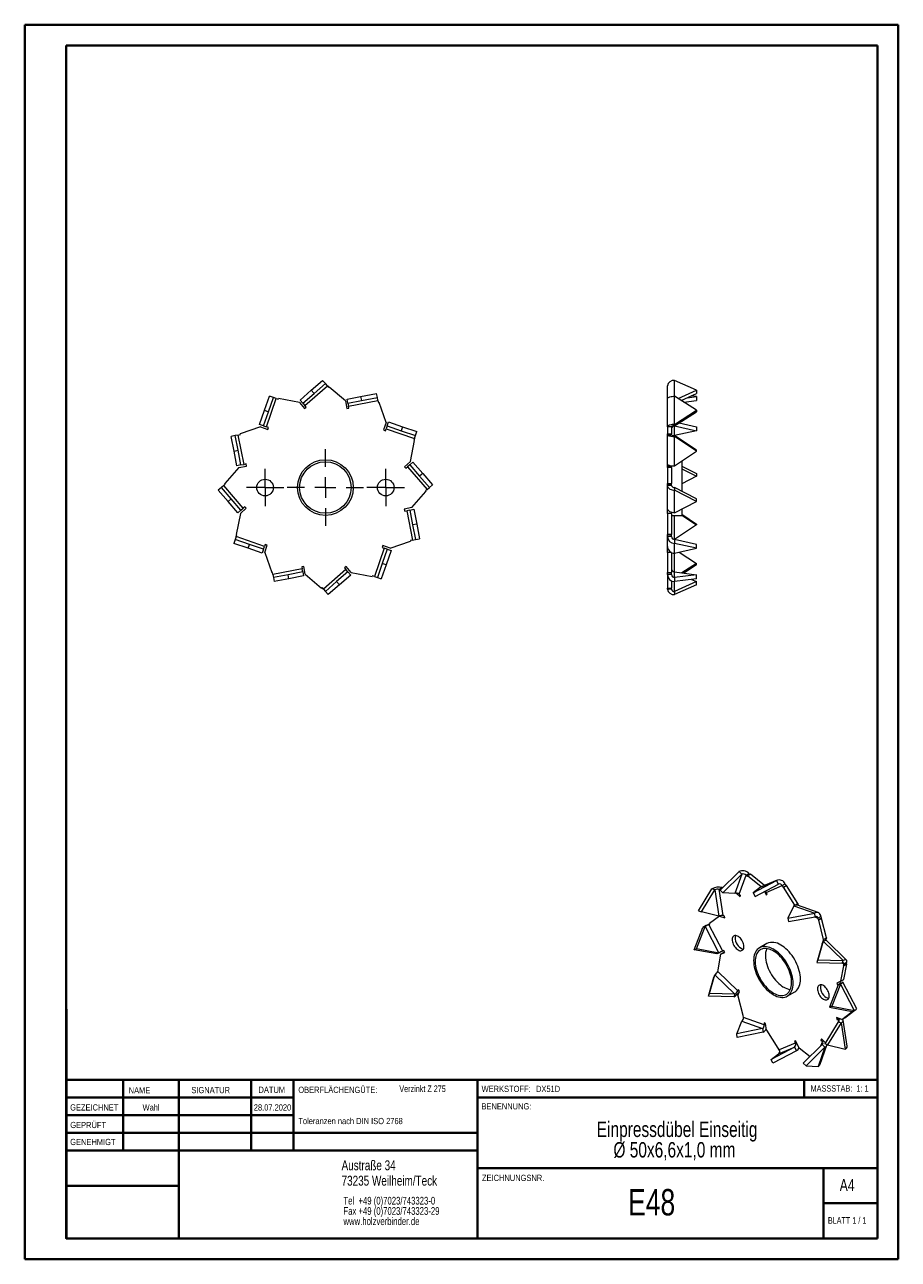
# Model space of a CAD drawing. Header units: millimetres. Extents: x 0 to 210, y 0 to 297.
import ezdxf

# ---------------------------------------------------------------- set-up
doc = ezdxf.new("R2010")
doc.units = ezdxf.units.MM
doc.styles.add('SLDTEXTSTYLE0', font='TXT', dxfattribs={"width": 0.75})
doc.styles.add('SLDTEXTSTYLE1', font='TXT', dxfattribs={"width": 0.681818})
doc.styles.add('SLDTEXTSTYLE2', font='TXT', dxfattribs={"width": 0.7})

# ---------------------------------------------------------------- blocks, each defined once
blk = doc.blocks.new('SW_NOTE_0')
at = {"color": 0, "linetype": 'Continuous', "lineweight": 0, "char_height": 1.5, "attachment_point": 1, "style": 'SLDTEXTSTYLE0'}
for s, insert in [('OBERFLÄCHENGÜTE:', (0, 1.93)), ('Toleranzen nach DIN ISO 2768', (0, -5.57))]:
    blk.add_mtext(s, dxfattribs=dict(at, insert=insert))
blk = doc.blocks.new('SW_NOTE_1')
at = {"color": 0, "linetype": 'Continuous', "lineweight": 0, "char_height": 1.8521, "attachment_point": 1, "style": 'SLDTEXTSTYLE0'}
for s, insert in [('Tel  +49 (0)7023/743323-0', (0, 2.39)), ('Fax +49 (0)7023/743323-29', (0, -0.08)), ('www.holzverbinder.de', (0, -2.55))]:
    blk.add_mtext(s, dxfattribs=dict(at, insert=insert))
blk = doc.blocks.new('SW_NOTE_2')
at = {"color": 0, "linetype": 'Continuous', "lineweight": 0, "char_height": 3.7042, "attachment_point": 2, "style": 'SLDTEXTSTYLE0'}
for s, insert in [('Einpressdübel Einseitig', (26.16, 4.77)), ('Ø 50x6,6x1,0 mm', (25.51, -0.16))]:
    blk.add_mtext(s, dxfattribs=dict(at, insert=insert))
blk = doc.blocks.new('SW_CENTERMARKSYMBOL_0')
at = {"color": 0, "linetype": 'Continuous', "lineweight": 0}
for p, q in [((0, 5), (0, 9.2)), ((-5, 0), (-9.2, 0)), ((0, 0), (-2.5, 0)), ((0, 0), (0, 2.5)), ((0, 0), (0, -2.5)), ((0, 0), (2.5, 0)), ((5, 0), (9.2, 0)), ((0, -5), (0, -9.2))]:
    blk.add_line(p, q, dxfattribs=at)
blk = doc.blocks.new('SW_CENTERMARKSYMBOL_1')
at = {"color": 0, "linetype": 'Continuous', "lineweight": 0}
for p, q in [((0, 2.5), (0, 4.5)), ((-2.5, 0), (-4.5, 0)), ((0, 0), (-2.5, 0)), ((0, 0), (0, 2.5)), ((0, 0), (0, -2.5)), ((0, 0), (2.5, 0)), ((2.5, 0), (4.5, 0)), ((0, -2.5), (0, -4.5))]:
    blk.add_line(p, q, dxfattribs=at)
blk = doc.blocks.new('SW_CENTERMARKSYMBOL_2')
at = {"color": 0, "linetype": 'Continuous', "lineweight": 0}
for p, q in [((0, 2.5), (0, 4.5)), ((-2.5, 0), (-4.5, 0)), ((0, 0), (-2.5, 0)), ((0, 0), (0, 2.5)), ((0, 0), (0, -2.5)), ((0, 0), (2.5, 0)), ((2.5, 0), (4.5, 0)), ((0, -2.5), (0, -4.5))]:
    blk.add_line(p, q, dxfattribs=at)

msp = doc.modelspace()

# ---------------------------------------------------------------- linework, layer by layer
at = {"color": 7, "linetype": 'Continuous', "lineweight": 40}
for p, q in [((0.08, 0.21), (0.08, 297.21)), ((0.08, 297.21), (210.08, 297.21)), ((210.08, 0.21), (210.08, 297.21)), ((210.08, 292.21), (210.08, 297.21)), ((10.08, 292.21), (205.08, 292.21)), ((10.08, 5.21), (10.08, 292.21)), ((205.08, 5.21), (205.08, 292.21)), ((10.11, 60.37), (10.11, 5.12)), ((205.08, 43.37), (10.11, 43.37)), ((23.71, 43.37), (23.71, 26.37)), ((37.1, 43.37), (37.1, 5.12)), ((54.51, 43.37), (54.51, 26.37)), ((64.71, 26.37), (64.71, 43.37)), ((108.91, 43.37), (108.91, 5.12)), ((187.47, 39.12), (187.47, 43.37)), ((64.71, 39.1), (10.11, 39.1)), ((205.08, 39.12), (108.91, 39.12)), ((64.71, 34.87), (10.11, 34.87)), ((108.91, 30.62), (10.11, 30.62)), ((108.91, 26.37), (10.11, 26.37)), ((108.91, 22.12), (205.08, 22.12)), ((192.08, 5.21), (192.08, 22.21)), ((37.1, 17.87), (10.11, 17.87)), ((10.11, 13.71), (10.08, 13.71)), ((205.08, 13.71), (192.08, 13.71)), ((10.11, 9.46), (10.08, 9.46)), ((10.08, 5.21), (205.08, 5.21)), ((205.08, 5.21), (180.99, 5.21)), ((0.08, 0.21), (210.08, 0.21))]:
    msp.add_line(p, q, dxfattribs=at)
at = {"color": 7, "linetype": 'Continuous', "lineweight": 15}
for p, q in [((68.98, 209.27), (71.7, 211.63)), ((69.64, 208.51), (72.36, 210.87)), ((72.36, 210.87), (71.7, 211.63)), ((72.84, 210.32), (72.36, 210.87)), ((156.32, 207.85), (156.32, 211.63)), ((161.58, 209.27), (156.32, 211.63)), ((66.27, 206.91), (68.98, 209.27)), ((66.92, 206.16), (69.64, 208.51)), ((67.4, 205.6), (72.84, 210.32)), ((68.98, 209.27), (69.64, 208.51)), ((72.84, 210.32), (73.17, 209.94)), ((73.17, 209.94), (73.3, 210.05)), ((77.18, 206.69), (73.3, 210.05)), ((80.81, 207.76), (84.67, 208.5)), ((84.86, 207.52), (84.67, 208.5)), ((154.58, 207.29), (154.58, 210.32)), ((157.18, 207.3), (161.58, 209.27)), ((157.87, 206.85), (161.58, 208.51)), ((161.58, 207.76), (160.3, 207.94)), ((161.58, 209.27), (161.58, 208.51)), ((57.74, 204.45), (58.91, 207.85)), ((58.2, 200.48), (60.55, 207.28)), ((58.68, 204.12), (59.86, 207.52)), ((59.86, 207.52), (58.91, 207.85)), ((60.55, 207.28), (59.86, 207.52)), ((60.55, 207.28), (61.03, 207.12)), ((61.03, 207.12), (61.08, 207.29)), ((66.13, 206.31), (61.08, 207.29)), ((66.13, 206.31), (67.35, 204.89)), ((66.92, 206.16), (66.27, 206.91)), ((66.92, 206.16), (67.4, 205.6)), ((67.35, 204.89), (67.73, 205.22)), ((67.73, 205.22), (67.4, 205.6)), ((77.18, 206.69), (77.54, 204.85)), ((77.54, 204.85), (78.03, 204.94)), ((77.6, 207.14), (80.81, 207.76)), ((77.79, 206.16), (77.6, 207.14)), ((77.79, 206.16), (81, 206.78)), ((77.79, 206.16), (77.93, 205.43)), ((77.93, 205.43), (85, 206.8)), ((78.03, 204.94), (77.93, 205.43)), ((80.81, 207.76), (81, 206.78)), ((81, 206.78), (84.86, 207.52)), ((85, 206.8), (84.86, 207.52)), ((85, 206.8), (85.09, 206.31)), ((85.09, 206.31), (85.26, 206.34)), ((86.94, 201.49), (85.26, 206.34)), ((154.58, 207.29), (154.58, 207.29)), ((154.58, 207.28), (154.58, 207.29)), ((154.58, 200.48), (154.58, 207.28)), ((156.32, 201.05), (156.32, 207.85)), ((161.58, 204.45), (156.32, 207.85)), ((158.54, 206.42), (161.58, 206.78)), ((159.29, 207.49), (161.58, 207.76)), ((161.58, 207.76), (161.58, 206.78)), ((56.56, 201.05), (57.74, 204.45)), ((57.51, 200.72), (58.68, 204.12)), ((57.74, 204.45), (58.68, 204.12)), ((156.32, 201.05), (161.58, 204.45)), ((156.32, 200.72), (161.58, 204.12)), ((161.58, 204.45), (161.58, 204.12)), ((56.74, 200.46), (51.89, 198.78)), ((57.51, 200.72), (56.56, 201.05)), ((56.74, 200.46), (58.51, 199.84)), ((57.51, 200.72), (58.2, 200.48)), ((58.68, 200.32), (58.2, 200.48)), ((58.51, 199.84), (58.68, 200.32)), ((86.94, 201.49), (86.33, 199.72)), ((86.33, 199.72), (86.8, 199.55)), ((86.8, 199.55), (86.97, 200.02)), ((87.21, 200.72), (86.97, 200.02)), ((86.97, 200.02), (93.77, 197.68)), ((87.21, 200.72), (87.53, 201.67)), ((87.21, 200.72), (90.61, 199.55)), ((87.53, 201.67), (90.93, 200.49)), ((90.93, 200.49), (90.61, 199.55)), ((90.61, 199.55), (94.01, 198.37)), ((90.93, 200.49), (94.33, 199.32)), ((94.01, 198.37), (94.33, 199.32)), ((155.58, 200.48), (154.58, 200.48)), ((154.58, 200.46), (154.58, 200.48)), ((155.58, 200.46), (154.58, 200.46)), ((154.58, 200.46), (154.58, 198.78)), ((155.58, 200.46), (155.58, 200.48)), ((155.58, 200.46), (155.58, 198.78)), ((156.32, 200.72), (156.32, 201.05)), ((156.32, 198.37), (156.32, 200.72)), ((156.32, 200.72), (161.58, 199.55)), ((161.58, 199.55), (156.32, 198.37)), ((157.41, 201.42), (161.58, 200.49)), ((161.58, 200.49), (161.58, 199.55)), ((50.71, 198.37), (49.72, 198.18)), ((50.41, 194.65), (49.72, 198.18)), ((51.43, 198.51), (50.71, 198.37)), ((51.39, 194.84), (50.71, 198.37)), ((51.43, 198.51), (51.92, 198.61)), ((52.8, 191.45), (51.43, 198.51)), ((51.92, 198.61), (51.89, 198.78)), ((92.8, 192.1), (93.77, 197.15)), ((93.77, 197.68), (93.6, 197.2)), ((93.6, 197.2), (93.77, 197.15)), ((93.77, 197.68), (94.01, 198.37)), ((154.58, 198.78), (155.58, 198.78)), ((154.58, 198.61), (154.58, 198.78)), ((155.58, 198.61), (154.58, 198.61)), ((154.58, 198.51), (154.58, 198.61)), ((154.58, 191.45), (154.58, 198.51)), ((155.58, 198.51), (154.58, 198.51)), ((155.58, 198.61), (155.58, 198.78)), ((155.58, 198.51), (155.58, 198.61)), ((156.32, 198.37), (156.32, 198.18)), ((161.58, 194.84), (156.32, 198.37)), ((156.32, 191.12), (156.32, 198.18)), ((161.58, 194.65), (156.32, 198.18)), ((50.41, 194.65), (51.39, 194.84)), ((51.09, 191.12), (50.41, 194.65)), ((52.07, 191.31), (51.39, 194.84)), ((156.32, 191.12), (161.58, 194.65)), ((161.58, 194.65), (161.58, 194.84)), ((51.54, 190.7), (48.18, 186.82)), ((52.07, 191.31), (51.09, 191.12)), ((51.54, 190.7), (53.38, 191.05)), ((52.07, 191.31), (52.8, 191.45)), ((53.29, 191.54), (52.8, 191.45)), ((53.38, 191.05), (53.29, 191.54)), ((92.8, 192.1), (91.38, 190.87)), ((91.38, 190.87), (91.71, 190.5)), ((91.71, 190.5), (92.08, 190.82)), ((92.64, 191.31), (92.08, 190.82)), ((92.08, 190.82), (96.8, 185.39)), ((92.64, 191.31), (93.4, 191.96)), ((92.64, 191.31), (95, 188.59)), ((93.4, 191.96), (95.75, 189.24)), ((154.58, 191.05), (154.58, 191.45)), ((155.58, 191.05), (154.58, 191.05)), ((154.58, 190.7), (154.58, 191.05)), ((155.58, 190.7), (154.58, 190.7)), ((154.58, 190.7), (154.58, 186.82)), ((155.58, 191.05), (155.58, 191.15)), ((155.58, 190.7), (155.58, 191.05)), ((155.58, 190.7), (155.58, 186.82)), ((158.08, 192.3), (158.08, 184.96)), ((158.08, 191.05), (161.58, 189.24)), ((158.08, 190.4), (161.58, 188.59)), ((95.75, 189.24), (95, 188.59)), ((95, 188.59), (97.36, 185.87)), ((95.75, 189.24), (98.11, 186.53)), ((161.58, 188.59), (158.08, 186.78)), ((161.58, 189.24), (161.58, 188.59)), ((47.36, 185.87), (46.6, 185.22)), ((48.96, 182.5), (46.6, 185.22)), ((47.91, 186.35), (47.36, 185.87)), ((49.71, 183.15), (47.36, 185.87)), ((47.91, 186.35), (48.29, 186.68)), ((52.63, 180.92), (47.91, 186.35)), ((48.29, 186.68), (48.18, 186.82)), ((93.17, 181.05), (96.54, 184.93)), ((96.8, 185.39), (96.42, 185.06)), ((96.42, 185.06), (96.54, 184.93)), ((96.8, 185.39), (97.36, 185.87)), ((97.36, 185.87), (98.11, 186.53)), ((154.58, 186.82), (155.58, 186.82)), ((154.58, 186.68), (154.58, 186.82)), ((155.58, 186.68), (154.58, 186.68)), ((154.58, 186.35), (154.58, 186.68)), ((154.58, 180.92), (154.58, 186.35)), ((155.58, 186.35), (154.58, 186.35)), ((155.58, 186.68), (155.58, 186.82)), ((155.58, 186.35), (155.58, 186.68)), ((156.32, 185.87), (156.32, 185.22)), ((161.58, 183.15), (156.32, 185.87)), ((156.32, 179.78), (156.32, 185.22)), ((161.58, 182.5), (156.32, 185.22)), ((48.96, 182.5), (49.71, 183.15)), ((51.32, 179.78), (48.96, 182.5)), ((52.07, 180.44), (49.71, 183.15)), ((53.01, 181.25), (52.63, 180.92)), ((53.33, 180.87), (53.01, 181.25)), ((156.32, 179.78), (161.58, 182.5)), ((161.58, 182.5), (161.58, 183.15)), ((51.92, 179.64), (50.94, 174.6)), ((52.07, 180.44), (51.32, 179.78)), ((51.92, 179.64), (53.33, 180.87)), ((52.07, 180.44), (52.63, 180.92)), ((93.17, 181.05), (91.33, 180.69)), ((91.33, 180.69), (91.43, 180.2)), ((91.43, 180.2), (91.92, 180.3)), ((92.64, 180.44), (91.92, 180.3)), ((91.92, 180.3), (93.28, 173.23)), ((92.64, 180.44), (93.62, 180.63)), ((92.64, 180.44), (93.32, 176.9)), ((93.62, 180.63), (94.31, 177.09)), ((154.58, 180.87), (154.58, 180.92)), ((154.58, 180.87), (154.58, 180.87)), ((154.58, 179.64), (154.58, 180.87)), ((155.58, 179.64), (154.58, 179.64)), ((154.58, 179.64), (154.58, 174.6)), ((155.58, 179.64), (155.58, 179.89)), ((155.58, 179.64), (155.58, 174.6)), ((155.58, 179.17), (158.08, 179.17)), ((156.32, 173.37), (156.32, 179.17)), ((158.08, 180.69), (158.08, 179.17)), ((158.08, 179.44), (161.58, 177.09)), ((158.08, 179.25), (161.58, 176.9)), ((94.31, 177.09), (93.32, 176.9)), ((93.32, 176.9), (94.01, 173.37)), ((94.31, 177.09), (94.99, 173.56)), ((161.58, 176.9), (156.32, 173.37)), ((161.58, 177.09), (161.58, 176.9)), ((50.71, 173.37), (50.38, 172.43)), ((53.78, 171.25), (50.38, 172.43)), ((50.95, 174.07), (50.71, 173.37)), ((54.11, 172.2), (50.71, 173.37)), ((51.11, 174.54), (50.94, 174.6)), ((50.95, 174.07), (51.11, 174.54)), ((57.75, 171.72), (50.95, 174.07)), ((87.97, 171.29), (92.83, 172.96)), ((93.28, 173.23), (92.79, 173.14)), ((92.79, 173.14), (92.83, 172.96)), ((93.28, 173.23), (94.01, 173.37)), ((94.01, 173.37), (94.99, 173.56)), ((154.58, 174.6), (155.58, 174.6)), ((154.58, 174.54), (154.58, 174.6)), ((155.58, 174.54), (154.58, 174.54)), ((154.58, 174.07), (154.58, 174.54)), ((154.58, 171.72), (154.58, 174.07)), ((155.58, 174.07), (154.58, 174.07)), ((155.58, 174.54), (155.58, 174.6)), ((155.58, 174.07), (155.58, 174.54)), ((156.32, 173.37), (156.32, 172.43)), ((161.58, 172.2), (156.32, 173.37)), ((156.32, 170.08), (156.32, 172.43)), ((161.58, 171.25), (156.32, 172.43)), ((53.78, 171.25), (54.11, 172.2)), ((57.18, 170.08), (53.78, 171.25)), ((57.51, 171.02), (54.11, 172.2)), ((57.51, 171.02), (57.18, 170.08)), ((57.51, 171.02), (57.75, 171.72)), ((57.91, 172.19), (57.75, 171.72)), ((57.77, 170.26), (58.38, 172.03)), ((57.77, 170.26), (59.45, 165.4)), ((58.38, 172.03), (57.91, 172.19)), ((86.51, 171.26), (84.16, 164.46)), ((87.21, 171.02), (86.03, 167.62)), ((86.2, 171.9), (86.04, 171.43)), ((86.04, 171.43), (86.51, 171.26)), ((87.97, 171.29), (86.2, 171.9)), ((87.21, 171.02), (86.51, 171.26)), ((88.15, 170.7), (86.98, 167.3)), ((87.21, 171.02), (88.15, 170.7)), ((154.58, 170.26), (154.58, 171.72)), ((155.53, 170.26), (154.58, 170.26)), ((154.58, 170.26), (154.58, 165.4)), ((155.58, 170.23), (155.58, 165.4)), ((156.32, 170.08), (161.58, 171.25)), ((156.32, 165.59), (156.32, 170.08)), ((157.41, 170.32), (161.58, 167.62)), ((161.58, 171.25), (161.58, 172.2)), ((67.18, 166.9), (66.69, 166.8)), ((66.69, 166.8), (66.78, 166.31)), ((67.53, 165.06), (67.18, 166.9)), ((77.36, 166.85), (76.98, 166.52)), ((76.98, 166.52), (77.31, 166.14)), ((78.59, 165.43), (77.36, 166.85)), ((86.03, 167.62), (84.86, 164.22)), ((86.98, 167.3), (85.8, 163.89)), ((86.98, 167.3), (86.03, 167.62)), ((161.58, 167.62), (158.08, 165.36)), ((161.58, 167.3), (158.5, 165.3)), ((161.58, 167.3), (161.58, 167.62)), ((59.62, 165.44), (59.45, 165.4)), ((59.72, 164.94), (59.62, 165.44)), ((66.78, 166.31), (59.72, 164.94)), ((59.72, 164.94), (59.86, 164.22)), ((63.39, 164.9), (59.86, 164.22)), ((59.86, 164.22), (60.05, 163.24)), ((63.58, 163.92), (60.05, 163.24)), ((66.92, 165.59), (63.39, 164.9)), ((63.58, 163.92), (63.39, 164.9)), ((67.11, 164.61), (63.58, 163.92)), ((66.92, 165.59), (66.78, 166.31)), ((66.92, 165.59), (67.11, 164.61)), ((67.53, 165.06), (71.41, 161.69)), ((77.31, 166.14), (71.87, 161.43)), ((77.79, 165.59), (75.07, 163.23)), ((78.45, 164.83), (75.73, 162.47)), ((77.79, 165.59), (77.31, 166.14)), ((77.79, 165.59), (78.45, 164.83)), ((78.59, 165.43), (83.63, 164.46)), ((83.69, 164.62), (83.63, 164.46)), ((84.16, 164.46), (83.69, 164.62)), ((84.16, 164.46), (84.86, 164.22)), ((84.86, 164.22), (85.8, 163.89)), ((154.58, 165.4), (155.58, 165.4)), ((154.58, 164.94), (154.58, 165.4)), ((155.58, 164.94), (154.58, 164.94)), ((154.58, 164.94), (154.58, 161.69)), ((155.58, 164.94), (155.58, 165.4)), ((155.58, 163.4), (155.58, 161.69)), ((156.32, 164.22), (156.32, 165.59)), ((156.32, 165.59), (161.58, 164.9)), ((161.58, 164.9), (156.32, 164.22)), ((156.32, 164.22), (156.32, 163.24)), ((161.58, 163.92), (156.32, 163.24)), ((160.38, 163.77), (161.58, 163.23)), ((161.58, 163.92), (161.58, 164.9)), ((71.55, 161.81), (71.41, 161.69)), ((71.87, 161.43), (71.55, 161.81)), ((71.87, 161.43), (72.36, 160.87)), ((75.07, 163.23), (72.36, 160.87)), ((72.36, 160.87), (73.01, 160.12)), ((75.73, 162.47), (73.01, 160.12)), ((75.73, 162.47), (75.07, 163.23)), ((154.58, 161.69), (155.58, 161.69)), ((154.58, 161.43), (154.58, 161.69)), ((155.58, 161.43), (154.58, 161.43)), ((155.58, 161.43), (155.58, 161.69)), ((156.32, 160.87), (156.32, 163.24)), ((161.58, 163.23), (156.32, 160.87)), ((161.58, 162.47), (156.32, 160.12)), ((156.32, 160.87), (156.32, 160.12)), ((161.58, 162.47), (161.58, 163.23)), ((167.24, 89.04), (171.79, 93.49)), ((167.9, 88.39), (172.46, 92.83)), ((172.46, 92.83), (170.8, 88.24)), ((172.46, 92.83), (171.79, 93.49)), ((171.81, 88.06), (173.47, 92.65)), ((173.47, 92.65), (174.18, 93.06)), ((173.47, 92.65), (173.8, 92.33)), ((173.8, 92.33), (173.84, 92.44)), ((174.55, 92.85), (173.84, 92.44)), ((177.15, 89.8), (173.84, 92.44)), ((174.18, 93.06), (174.45, 92.79)), ((177.94, 90.13), (174.55, 92.85)), ((162.05, 84.03), (165.29, 89.34)), ((165.99, 89.1), (165.29, 89.34)), ((167.02, 89.22), (167.73, 89.63)), ((167.98, 82.89), (167.02, 89.22)), ((167.02, 89.22), (167.31, 89.11)), ((167.61, 89.4), (167.34, 89.25)), ((167.36, 89.16), (167.34, 89.25)), ((167.43, 89.23), (167.34, 89.25)), ((167.73, 89.63), (167.81, 89.6)), ((175.19, 88.39), (180.83, 91.35)), ((176.99, 89.72), (175.19, 88.39)), ((175.65, 87.5), (181.3, 90.47)), ((176.99, 89.72), (180.83, 91.35)), ((176.99, 89.72), (177.11, 89.78)), ((180.96, 91.41), (177.11, 89.78)), ((178.31, 88.48), (182.16, 90.12)), ((181.3, 90.47), (180.83, 91.35)), ((182.16, 90.12), (182.86, 90.52)), ((182.16, 90.12), (182.39, 89.67)), ((182.39, 89.67), (183.1, 90.08)), ((182.39, 89.67), (182.48, 89.71)), ((183.19, 90.12), (182.48, 89.71)), ((185.23, 85.38), (182.48, 89.71)), ((182.86, 90.52), (183.1, 90.08)), ((183.1, 90.08), (183.19, 90.12)), ((185.93, 85.79), (183.19, 90.12)), ((162.75, 83.79), (165.99, 89.1)), ((165.99, 89.1), (166.95, 82.77)), ((167.24, 89.04), (167.9, 88.39)), ((170.8, 88.24), (167.9, 88.39)), ((171.1, 88.32), (172.03, 87.41)), ((172.14, 87.73), (171.81, 88.06)), ((172.03, 87.41), (172.14, 87.73)), ((175.19, 88.39), (175.65, 87.5)), ((177.89, 88.68), (178.28, 87.93)), ((178.28, 87.93), (178.53, 88.07)), ((178.28, 87.93), (178.55, 88.04)), ((178.55, 88.04), (178.31, 88.48)), ((162.05, 84.03), (162.75, 83.79)), ((166.95, 82.77), (162.75, 83.79)), ((185, 85.28), (183.55, 82.32)), ((183.55, 82.32), (190, 83.51)), ((185, 85.28), (190, 83.51)), ((185.23, 85.38), (185.93, 85.79)), ((185.23, 85.38), (185.23, 85.38)), ((190.81, 83.62), (185.82, 85.39)), ((185.93, 85.79), (186.01, 85.32)), ((190.13, 82.63), (190, 83.51)), ((161.56, 74.93), (163.62, 80.26)), ((163.62, 80.26), (163.08, 80.03)), ((163.62, 80.26), (166.95, 73.89)), ((164.53, 80.73), (164.78, 80.87)), ((164.53, 80.73), (164.8, 80.84)), ((167.87, 74.36), (164.53, 80.73)), ((167.1, 82.79), (164.72, 80.99)), ((164.8, 80.84), (164.72, 80.99)), ((167.1, 82.79), (167.29, 82.9)), ((167.1, 82.79), (168.4, 82.33)), ((168.33, 82.77), (167.98, 82.89)), ((168.4, 82.33), (168.33, 82.77)), ((183.55, 82.32), (183.69, 81.45)), ((183.69, 81.45), (190.13, 82.63)), ((189.9, 82.59), (190.75, 82.28)), ((190.75, 82.28), (191.46, 82.69)), ((190.75, 82.28), (190.82, 81.84)), ((190.82, 81.84), (191.53, 82.25)), ((190.82, 81.84), (190.94, 81.8)), ((191.65, 82.21), (190.94, 81.8)), ((192.13, 77.15), (190.94, 81.8)), ((191.46, 82.69), (191.53, 82.25)), ((191.53, 82.25), (191.65, 82.21)), ((192.84, 77.56), (191.65, 82.21)), ((161.03, 74.7), (163.08, 80.03)), ((192.13, 77.15), (192.84, 77.56)), ((192.84, 77.56), (192.62, 76.96)), ((161.03, 74.7), (161.56, 74.93)), ((166.42, 73.67), (161.03, 74.7)), ((166.95, 73.89), (161.56, 74.93)), ((168.13, 74.48), (167.87, 74.36)), ((168.37, 74.03), (168.13, 74.48)), ((178.47, 76.16), (176.7, 75.14)), ((191.8, 76.12), (190.48, 71.62)), ((192.03, 76.75), (190.71, 72.26)), ((192.13, 77.15), (191.7, 75.95)), ((191.7, 75.95), (191.76, 75.99)), ((191.7, 75.95), (191.74, 75.91)), ((191.8, 76.12), (192.03, 76.75)), ((192.03, 76.75), (196.84, 72.06)), ((197.65, 72.19), (192.84, 76.89)), ((166.95, 73.89), (166.42, 73.67)), ((167.36, 73.61), (166.67, 69.89)), ((167.36, 73.61), (168.37, 74.03)), ((167.36, 73.61), (168.07, 74.02)), ((168.07, 74.02), (168.32, 74.12)), ((190.71, 72.26), (190.48, 71.62)), ((190.48, 71.62), (196.6, 71.42)), ((190.71, 72.26), (196.84, 72.06)), ((196.6, 71.42), (196.84, 72.06)), ((196.72, 71.48), (196.96, 71.25)), ((196.84, 70.93), (197.55, 71.34)), ((196.96, 71.25), (197.66, 71.66)), ((197.66, 71.66), (197.55, 71.34)), ((197.55, 71.34), (197.67, 71.23)), ((164.67, 64.19), (165.99, 68.68)), ((165.99, 68.68), (165.76, 68.05)), ((165.99, 68.68), (170.8, 63.99)), ((166.79, 69.77), (166.67, 69.89)), ((166.68, 69.45), (166.79, 69.77)), ((171.49, 64.76), (166.68, 69.45)), ((196.27, 67.1), (196.96, 70.82)), ((196.96, 71.25), (196.84, 70.93)), ((196.84, 70.93), (196.96, 70.82)), ((197.67, 71.23), (196.96, 70.82)), ((196.98, 67.51), (197.67, 71.23)), ((164.44, 63.55), (165.76, 68.05)), ((195.64, 66.21), (193.58, 60.88)), ((196.17, 66.44), (194.12, 61.11)), ((196.27, 67.1), (195.27, 66.67)), ((195.27, 66.67), (195.5, 66.23)), ((195.5, 66.23), (196.21, 66.64)), ((195.5, 66.23), (195.77, 66.34)), ((195.64, 66.21), (196.17, 66.44)), ((195.77, 66.34), (196.47, 66.75)), ((195.77, 66.34), (195.79, 66.3)), ((196.02, 66.99), (196.21, 66.64)), ((196.17, 66.44), (199.51, 60.07)), ((196.21, 66.64), (196.47, 66.75)), ((196.27, 67.1), (196.98, 67.51)), ((200.12, 60.49), (196.78, 66.85)), ((164.44, 63.55), (164.67, 64.19)), ((170.56, 63.35), (164.44, 63.55)), ((170.8, 63.99), (164.67, 64.19)), ((170.8, 63.99), (170.56, 63.35)), ((171.6, 65.08), (171.49, 64.76)), ((171.49, 64.76), (171.76, 64.92)), ((171.5, 63.56), (171.94, 64.75)), ((171.5, 63.56), (172.69, 58.91)), ((171.94, 64.75), (171.6, 65.08)), ((183.4, 63.53), (185.17, 64.55)), ((194.12, 61.11), (193.58, 60.88)), ((193.58, 60.88), (198.97, 59.85)), ((194.12, 61.11), (199.51, 60.07)), ((196.54, 57.92), (198.92, 59.71)), ((197.24, 58.33), (199.62, 60.12)), ((198.84, 59.87), (198.83, 59.87)), ((198.83, 59.87), (198.92, 59.71)), ((199.62, 60.12), (198.92, 59.71)), ((198.97, 59.85), (199.51, 60.07)), ((199.61, 60.14), (199.62, 60.12)), ((171.23, 54.44), (172.46, 57.48)), ((172.46, 57.48), (177.45, 55.71)), ((172.81, 58.86), (172.69, 58.91)), ((172.88, 58.42), (172.81, 58.86)), ((177.87, 56.66), (172.88, 58.42)), ((178.15, 56.97), (177.81, 57.1)), ((177.81, 57.1), (177.87, 56.66)), ((177.87, 56.66), (178.18, 56.83)), ((178.41, 55.33), (178.15, 56.97)), ((195.64, 57.33), (192.4, 52.02)), ((196.33, 57.09), (193.09, 51.78)), ((196.54, 57.92), (195.23, 58.38)), ((195.23, 58.38), (195.3, 57.94)), ((195.3, 57.94), (195.75, 58.2)), ((195.3, 57.94), (195.65, 57.82)), ((195.64, 57.33), (196.33, 57.09)), ((195.65, 57.82), (196.09, 58.07)), ((195.65, 57.82), (195.71, 57.38)), ((196.33, 57.09), (197.3, 50.76)), ((196.54, 57.92), (197.24, 58.33)), ((197.81, 51.45), (196.84, 57.78)), ((177.45, 55.71), (171.23, 54.44)), ((171.37, 53.56), (171.23, 54.44)), ((177.59, 54.83), (171.37, 53.56)), ((177.45, 55.71), (177.59, 54.83)), ((178.41, 55.33), (181.15, 50.99)), ((185.14, 51.27), (179.5, 48.31)), ((181.24, 51.03), (181.15, 50.99)), ((181.48, 50.59), (181.24, 51.03)), ((181.3, 49.64), (185.14, 51.27)), ((185.32, 52.22), (181.48, 50.59)), ((185.35, 52.78), (185.09, 52.67)), ((185.09, 52.67), (185.32, 52.22)), ((185.14, 51.27), (185.6, 50.39)), ((185.32, 52.22), (185.57, 52.37)), ((186.22, 51.12), (185.35, 52.78)), ((186.22, 51.12), (188.87, 49)), ((191.8, 51.87), (187.24, 47.42)), ((192.46, 51.21), (187.91, 46.77)), ((192.46, 51.21), (190.8, 46.62)), ((191.28, 47.16), (192.94, 51.76)), ((191.82, 52.65), (191.4, 51.48)), ((191.61, 53.29), (191.49, 52.97)), ((191.49, 52.97), (191.77, 53.13)), ((191.49, 52.97), (191.82, 52.65)), ((192.59, 52.33), (191.61, 53.29)), ((191.8, 51.87), (192.46, 51.21)), ((191.82, 52.65), (192.1, 52.81)), ((193.09, 51.78), (192.4, 52.02)), ((193.09, 51.78), (197.3, 50.76)), ((179.5, 48.31), (181.3, 49.64)), ((179.96, 47.42), (179.5, 48.31)), ((185.6, 50.39), (179.96, 47.42)), ((187.91, 46.77), (187.24, 47.42)), ((187.91, 46.77), (190.8, 46.62))]:
    msp.add_line(p, q, dxfattribs=at)
at = {"color": 7, "linetype": 'Continuous', "lineweight": 0}
for p, q in [((64.71, 39.12), (10.11, 39.12)), ((23.71, 5.21), (23.71, 5.12)), ((54.51, 5.21), (54.51, 5.12))]:
    msp.add_line(p, q, dxfattribs=at)
at = {"color": 7, "linetype": 'Continuous', "lineweight": 15, "flags": 128}
for points in [[(154.58, 207.28), (154.61, 207.38), (154.69, 207.48), (154.82, 207.57), (154.99, 207.65), (155.2, 207.72), (155.45, 207.77), (155.73, 207.81), (156.02, 207.84), (156.32, 207.85)], [(156.32, 201.05), (156.02, 201.04), (155.73, 201.01), (155.45, 200.97), (155.2, 200.91), (154.99, 200.84), (154.82, 200.76), (154.69, 200.67), (154.61, 200.58), (154.58, 200.48)], [(156.32, 200.72), (156.18, 200.72), (156.04, 200.7), (155.91, 200.68), (155.8, 200.65), (155.71, 200.61), (155.64, 200.57), (155.6, 200.53), (155.58, 200.48)], [(154.58, 186.35), (154.61, 186.16), (154.69, 185.97), (154.82, 185.79), (154.99, 185.62), (155.2, 185.48), (155.45, 185.37), (155.73, 185.29), (156.02, 185.23), (156.32, 185.22)], [(155.58, 186.35), (155.6, 186.26), (155.64, 186.17), (155.71, 186.09), (155.8, 186.01), (155.91, 185.95), (156.04, 185.91), (156.18, 185.88), (156.32, 185.87)], [(156.32, 179.78), (156.02, 179.8), (155.73, 179.85), (155.45, 179.93), (155.2, 180.05), (154.99, 180.19), (154.82, 180.35), (154.69, 180.53), (154.61, 180.72), (154.58, 180.92)], [(171.56, 74.64), (171.79, 74.53), (172.01, 74.46), (172.22, 74.45), (172.41, 74.48), (172.58, 74.55), (172.73, 74.67), (172.84, 74.83), (172.92, 75.03), (172.97, 75.27), (172.98, 75.52), (172.95, 75.8), (172.89, 76.09), (172.79, 76.38), (172.66, 76.67), (172.5, 76.95), (172.32, 77.22), (172.12, 77.45), (171.9, 77.66), (171.68, 77.83), (171.45, 77.97), (171.22, 78.05), (171.01, 78.09), (170.81, 78.09), (170.63, 78.04), (170.47, 77.94), (170.34, 77.8), (170.24, 77.61), (170.18, 77.4), (170.15, 77.15), (170.16, 76.89), (170.2, 76.6), (170.29, 76.31), (170.4, 76.02), (170.54, 75.73), (170.71, 75.46), (170.91, 75.21), (171.12, 74.98), (171.34, 74.79), (171.56, 74.64)], [(180.05, 63.86), (180.46, 63.64), (180.87, 63.47), (181.27, 63.34), (181.67, 63.26), (182.05, 63.22), (182.42, 63.23), (182.77, 63.28), (183.09, 63.38), (183.4, 63.53), (183.68, 63.72), (183.93, 63.95), (184.15, 64.23), (184.34, 64.54), (184.5, 64.89), (184.62, 65.28), (184.71, 65.69), (184.77, 66.13), (184.79, 66.6), (184.77, 67.09), (184.71, 67.59), (184.62, 68.11), (184.5, 68.63), (184.34, 69.17), (184.15, 69.7), (183.93, 70.23), (183.68, 70.75), (183.4, 71.27), (183.09, 71.77), (182.77, 72.25), (182.42, 72.7), (182.05, 73.14), (181.67, 73.54), (181.27, 73.91), (180.87, 74.25), (180.46, 74.54), (180.05, 74.8), (179.64, 75.02), (179.23, 75.2), (178.82, 75.33), (178.43, 75.41), (178.05, 75.45), (177.68, 75.44), (177.33, 75.38), (177, 75.28), (176.7, 75.14), (176.42, 74.94), (176.17, 74.71), (175.95, 74.44), (175.75, 74.12), (175.6, 73.77), (175.47, 73.39), (175.38, 72.98), (175.33, 72.53), (175.31, 72.07), (175.33, 71.58), (175.38, 71.08), (175.47, 70.56), (175.6, 70.03), (175.75, 69.5), (175.95, 68.97), (176.17, 68.44), (176.42, 67.91), (176.7, 67.4), (177, 66.9), (177.33, 66.42), (177.68, 65.96), (178.05, 65.53), (178.43, 65.13), (178.82, 64.76), (179.23, 64.42), (179.64, 64.12), (180.05, 63.86)], [(180.05, 64.27), (180.45, 64.06), (180.84, 63.9), (181.23, 63.78), (181.61, 63.7), (181.98, 63.67), (182.33, 63.69), (182.66, 63.76), (182.97, 63.87), (183.25, 64.03), (183.51, 64.23), (183.74, 64.47), (183.94, 64.76), (184.11, 65.08), (184.24, 65.44), (184.34, 65.82), (184.4, 66.24), (184.43, 66.69), (184.42, 67.15), (184.38, 67.64), (184.3, 68.14), (184.18, 68.64), (184.03, 69.16), (183.85, 69.67), (183.63, 70.18), (183.39, 70.69), (183.11, 71.18), (182.82, 71.66), (182.49, 72.12), (182.15, 72.56), (181.8, 72.97), (181.42, 73.35), (181.04, 73.69), (180.65, 74), (180.25, 74.28), (179.85, 74.51), (179.45, 74.69), (179.06, 74.84), (178.67, 74.93), (178.3, 74.98), (177.94, 74.99), (177.6, 74.95), (177.28, 74.86), (176.98, 74.72), (176.71, 74.54), (176.47, 74.32), (176.25, 74.06), (176.07, 73.75), (175.92, 73.41), (175.8, 73.04), (175.72, 72.64), (175.67, 72.2), (175.67, 71.75), (175.69, 71.27), (175.76, 70.78), (175.86, 70.28), (175.99, 69.77), (176.16, 69.25), (176.36, 68.74), (176.59, 68.23), (176.84, 67.73), (177.13, 67.24), (177.44, 66.77), (177.77, 66.32), (178.12, 65.9), (178.49, 65.5), (178.87, 65.14), (179.25, 64.81), (179.65, 64.52), (180.05, 64.27)], [(178.44, 74.97), (178.39, 74.84), (178.28, 74.47), (178.19, 74.06), (178.15, 73.63), (178.14, 73.18), (178.17, 72.7), (178.23, 72.21), (178.33, 71.71), (178.46, 71.19), (178.63, 70.68), (178.83, 70.17), (179.06, 69.66), (179.32, 69.16), (179.6, 68.67), (179.91, 68.2), (180.25, 67.75), (180.6, 67.33), (180.96, 66.93), (181.34, 66.57), (181.73, 66.24), (182.12, 65.95), (182.52, 65.7)], [(185.17, 64.55), (185.17, 64.55), (185.45, 64.74), (185.7, 64.98), (185.92, 65.25), (186.11, 65.56), (186.27, 65.91), (186.39, 66.3), (186.48, 66.71), (186.54, 67.15), (186.55, 67.62), (186.54, 68.11), (186.48, 68.61), (186.39, 69.13), (186.27, 69.65), (186.11, 70.19), (185.92, 70.72), (185.7, 71.25), (185.45, 71.77), (185.17, 72.29), (184.86, 72.79), (184.53, 73.27), (184.19, 73.72), (183.82, 74.16), (183.44, 74.56), (183.04, 74.93), (182.64, 75.27), (182.23, 75.57), (181.82, 75.82)], [(192.03, 76.75), (192.23, 76.86), (192.42, 76.93), (192.59, 76.96), (192.72, 76.95), (192.82, 76.9), (192.84, 76.89)], [(196.96, 71.25), (196.98, 71.34), (196.98, 71.41), (196.96, 71.46), (196.92, 71.5), (196.87, 71.51), (196.79, 71.5), (196.7, 71.47), (196.6, 71.42)], [(197.66, 71.66), (197.71, 71.84), (197.73, 72), (197.7, 72.12), (197.63, 72.21), (197.53, 72.26), (197.4, 72.27), (197.23, 72.24), (197.04, 72.17), (196.84, 72.06)], [(192.07, 62.8), (192.3, 62.69), (192.52, 62.63), (192.73, 62.61), (192.92, 62.64), (193.09, 62.71), (193.23, 62.83), (193.35, 63), (193.43, 63.2), (193.47, 63.43), (193.48, 63.68), (193.46, 63.96), (193.39, 64.25), (193.29, 64.54), (193.16, 64.83), (193.01, 65.12), (192.83, 65.38), (192.62, 65.62), (192.41, 65.82), (192.18, 66), (191.96, 66.13), (191.73, 66.22), (191.52, 66.26), (191.31, 66.25), (191.13, 66.2), (190.97, 66.1), (190.84, 65.96), (190.75, 65.78), (190.68, 65.56), (190.66, 65.32), (190.67, 65.05), (190.71, 64.76), (190.79, 64.47), (190.91, 64.18), (191.05, 63.89), (191.22, 63.62), (191.41, 63.37), (191.62, 63.14), (191.84, 62.95), (192.07, 62.8)], [(195.64, 66.21), (195.73, 66.27), (195.81, 66.31), (195.86, 66.35), (195.89, 66.37), (195.9, 66.39), (195.88, 66.39), (195.83, 66.37), (195.77, 66.34)], [(196.17, 66.44), (196.37, 66.55), (196.54, 66.66), (196.66, 66.74), (196.75, 66.8), (196.78, 66.84), (196.77, 66.85), (196.72, 66.84), (196.62, 66.81), (196.47, 66.75)], [(195.64, 57.33), (195.73, 57.4), (195.8, 57.46), (195.84, 57.53), (195.86, 57.6), (195.84, 57.66), (195.8, 57.72), (195.74, 57.78), (195.65, 57.82)], [(196.33, 57.09), (196.53, 57.22), (196.68, 57.36), (196.79, 57.5), (196.84, 57.64), (196.84, 57.78), (196.79, 57.92), (196.71, 58.02)]]:
    msp.add_lwpolyline(points, dxfattribs=at)
at = {"color": 7, "linetype": 'Continuous', "lineweight": 15}
for centre, radius in [((72.36, 185.87), 6.7), ((72.36, 185.87), 6.2), ((57.86, 185.87), 2), ((86.86, 185.87), 2)]:
    msp.add_circle(centre, radius, dxfattribs=at)
for centre, radius, start, end in [((156.14, 210.06), 1.58, 83.4979, 170.6326), ((156.3, 200), 0.717, 88.4319, 178.341), ((155.92, 200.81), 2.66, 239.8056, 278.6936), ((156.14, 199.45), 1.09, 239.1211, 279.3782), ((155.88, 193.56), 2.48, 238.3887, 280.1105), ((156.28, 174.12), 1.69, 181.7252, 271.5019), ((156.3, 174.09), 0.717, 181.659, 271.5681), ((156.27, 171.77), 1.69, 181.5927, 271.6344), ((156.3, 164.96), 1.72, 180.5523, 270.4994), ((156.31, 166.32), 0.73, 180.5307, 270.521), ((156.31, 164.95), 0.73, 180.5307, 270.521), ((156.14, 161.69), 1.58, 189.3674, 276.5021), ((156.24, 161.53), 0.666, 189.0477, 276.8218), ((172.68, 91.59), 2.1, 44.6714, 115.1926), ((172.84, 92.02), 0.896, 44.8788, 114.9852), ((166.86, 86.49), 3.25, 74.4837, 118.7417), ((166.65, 87.88), 1.38, 74.5655, 118.6598), ((181.45, 89.96), 1.52, 21.6585, 114.0757), ((181.56, 89.87), 0.647, 21.8838, 113.8504), ((171.17, 87.43), 0.896, 44.8788, 114.9852), ((177.57, 88.1), 0.839, 27.2737, 53.2886), ((185.53, 84.46), 0.968, 72.6704, 122.7833), ((190.5, 82.69), 0.958, 359.8752, 121.6453), ((176.47, 56.66), 26.93, 115.77, 119.8016), ((168.67, 71.51), 10.1, 114.179, 120.0074), ((167.62, 81.56), 1.38, 74.5655, 118.6598), ((190.35, 82.28), 0.406, 359.7268, 121.7936), ((173.61, 77.41), 2.72, 165.3806, 240.4467), ((172, 65.15), 10.1, 114.179, 120.0074), ((172.96, 76.16), 1.31, 238.3038, 265.2991), ((179.86, 73.1), 3.35, 54.2104, 114.4792), ((165.11, 70.16), 1.72, 300.6333, 335.6405), ((184.71, 69.27), 4.18, 238.5292, 262.0402), ((194.12, 65.57), 2.72, 165.3806, 240.4467), ((168.25, 67.13), 4.43, 301.5513, 324.9669), ((169.92, 65.47), 1.72, 300.6333, 335.6405), ((193.47, 64.33), 1.31, 238.3038, 265.2991), ((198.64, 62.02), 2.14, 294.0872, 313.9586), ((171.91, 58.29), 0.98, 304.0257, 7.9989), ((176.9, 56.52), 0.98, 304.0257, 7.9989), ((176.48, 56.57), 2.06, 302.4034, 335.0032), ((180.87, 50.21), 0.712, 306.4187, 32.224), ((184.72, 51.84), 0.712, 306.4187, 32.224), ((184.91, 51.52), 1.33, 301.2011, 344.7692), ((191.55, 52.27), 0.471, 301.7668, 54.0488), ((191.98, 52.11), 1.02, 298.3832, 343.6943), ((197, 51.51), 0.808, 291.3793, 355.4801), ((190.31, 47.52), 1.03, 298.4805, 339.4183)]:
    msp.add_arc(centre, radius, start, end, dxfattribs=at)

# ---------------------------------------------------------------- block references
at = {"color": 7, "linetype": 'Continuous', "lineweight": 0}
for name, p in [('SW_CENTERMARKSYMBOL_0', (72.36, 185.87)), ('SW_CENTERMARKSYMBOL_1', (57.86, 185.87)), ('SW_CENTERMARKSYMBOL_2', (86.86, 185.87)), ('SW_NOTE_0', (65.86, 39.8)), ('SW_NOTE_2', (130.75, 28.57)), ('SW_NOTE_1', (76.7, 12.85))]:
    msp.add_blockref(name, p, dxfattribs=at)

# ---------------------------------------------------------------- texts
for s, insert, char_height, attachment_point, style in [('NAME', (25.07, 41.62), 1.5, 1, 'SLDTEXTSTYLE0'), ('SIGNATUR', (40.14, 41.68), 1.5, 1, 'SLDTEXTSTYLE0'), ('DATUM', (56.28, 41.74), 1.5, 1, 'SLDTEXTSTYLE0'), ('Verzinkt Z 275', (90.14, 42.03), 1.5875, 1, 'SLDTEXTSTYLE0'), ('WERKSTOFF:', (109.91, 41.96), 1.5, 1, 'SLDTEXTSTYLE0'), ('DX51D', (122.99, 41.96), 1.5, 1, 'SLDTEXTSTYLE0'), ('MASSSTAB:  1: 1', (188.99, 42.07), 1.5, 1, 'SLDTEXTSTYLE2'), ('GEZEICHNET', (11, 37.51), 1.5, 1, 'SLDTEXTSTYLE0'), ('Wahl', (30.46, 37.5), 1.499, 2, 'SLDTEXTSTYLE0'), ('28.07.2020', (59.65, 37.5), 1.499, 2, 'SLDTEXTSTYLE0'), ('BENENNUNG:', (109.88, 37.77), 1.5, 1, 'SLDTEXTSTYLE0'), ('GEPRÜFT', (11.03, 33.28), 1.5, 1, 'SLDTEXTSTYLE0'), ('GENEHMIGT', (11.02, 29.19), 1.5, 1, 'SLDTEXTSTYLE0'), ('Austraße 34', (76.25, 24.02), 2.3813, 1, 'SLDTEXTSTYLE0'), ('73235 Weilheim/Teck', (76.25, 20.32), 2.3813, 1, 'SLDTEXTSTYLE0'), ('ZEICHNUNGSNR.', (110, 20.55), 1.5, 1, 'SLDTEXTSTYLE0'), ('A4', (196, 19.52), 2.91, 1, 'SLDTEXTSTYLE0'), ('E48', (150.79, 17.12), 6.35, 2, 'SLDTEXTSTYLE0'), ('BLATT 1 / 1', (193.16, 10.36), 1.5875, 1, 'SLDTEXTSTYLE1')]:
    msp.add_mtext(s, dxfattribs=dict(at, insert=insert, char_height=char_height, attachment_point=attachment_point, style=style))

doc.saveas('drawing.dxf')
